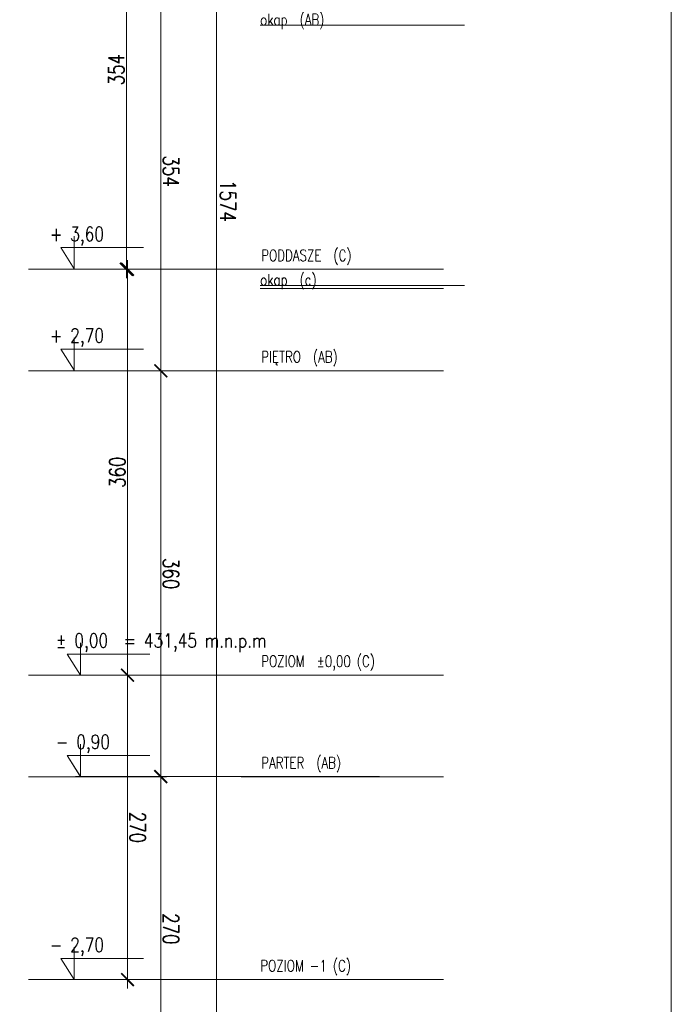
# Model space of a CAD drawing. Header units: millimetres. Extents: x -82287 to 177822, y -399756 to 0.
# Tile 228 of 228: x 64066 to 64644, y -202333 to -201459. Entities that reach past the tile are written whole.
import ezdxf
from ezdxf.enums import TextEntityAlignment as Align

# ---------------------------------------------------------------- set-up
doc = ezdxf.new("R2010")
doc.units = ezdxf.units.MM
doc.header["$MEASUREMENT"] = 0
doc.layers.get('DEFPOINTS').update_dxf_attribs({"lineweight": 50})
doc.layers.add('FL_XREF', color=252, linetype='Continuous')
for name, color, linetype, lineweight in [('SUŁOSZOWA - PB 21 03$0$!! 0_bloki rzędnych', 251, 'Continuous', 0), ('SUŁOSZOWA - PB 21 03$0$!! 0_Opis_pom', 251, 'Continuous', 0), ('SUŁOSZOWA - PB 21 03$0$!! 1  WYDZIELENIE PPOŻ', 251, 'Continuous', 0), ('SUŁOSZOWA - PB 21 03$0$!! 1_OPIS POM NOWE', 251, 'Continuous', 0), ('SUŁOSZOWA - PB 21 03$0$0-rzedne-blok', 251, 'Continuous', 0)]:
    doc.layers.add(name, color=color, linetype=linetype, lineweight=lineweight)
doc.layers.add('SUŁOSZOWA - PB 21 03$0$!! 0_ramki', color=251, linetype='Continuous', lineweight=0, plot=False)
doc.layers.add('SUŁOSZOWA - PB 21 03$0$ND', color=251, linetype='Continuous', lineweight=0, plot=False)
doc.styles.add('SUŁOSZOWA - PB 21 03$0$ARIAL', font='tahoma.ttf')
doc.styles.add('SUŁOSZOWA - PB 21 03$0$DEUTSCH', font='SIMPLEX8')
doc.styles.add('SUŁOSZOWA - PB 21 03$0$SIMPLEX', font='simplex.shx', dxfattribs={"width": 0.77})
doc.dimstyles.new('SUŁOSZOWA - PB 21 03$0$OL PB 100', dxfattribs={"dimscale": 4, "dimtxt": 3.5, "dimasz": 0.2, "dimexe": 10, "dimexo": 10, "dimgap": 0.5, "dimtad": 1, "dimdec": 1, "dimrnd": 0.5, "dimzin": 9, "dimdsep": 46, "dimtxsty": 'SUŁOSZOWA - PB 21 03$0$SIMPLEX', "dimblk": 'SUŁOSZOWA - PB 21 03$0$thick_MSz', "dimcen": 0.05, "dimdle": 8, "dimse1": 1, "dimse2": 1, "dimclrd": 256, "dimclre": 256, "dimclrt": 3, "dimadec": 1, "dimazin": 2, "dimtfac": 1, "dimtdec": 1, "dimtix": 1, "dimtofl": 0, "dimtmove": 2, "dimatfit": 3, "dimldrblk": 'SUŁOSZOWA - PB 21 03$0$thick_MSz', "dimfxl": 10, "dimfxlon": 1, "dimtolj": 1, "dimlwd": -1, "dimlwe": -1, "dimarcsym": 0})

# ---------------------------------------------------------------- blocks, each defined once
blk = doc.blocks.new('SUŁOSZOWA - PB 21 03$0$thick_MSz')
for p, q in [((0, 15), (0, -15)), ((-10, 0), (10, 0))]:
    blk.add_line(p, q)
at = {"const_width": 2, "elevation": 2}
blk.add_lwpolyline([(-7.1, -7.1), (7.1, 7.1)], dxfattribs=at)
blk = doc.blocks.new('*D72')
at = {"layer": 'DEFPOINTS', "color": 0, "ltscale": 100, "transparency": 16777216}
for p in [(15576.32, 8739.89), (15576.32, 8648.52), (15846.32, 8648.52)]:
    blk.add_point(p, dxfattribs=at)
at = {"layer": 'SUŁOSZOWA - PB 21 03$0$ND', "ltscale": 100, "transparency": 16777216}
blk.add_line((15845.52, 8739.89), (15577.12, 8739.89), dxfattribs=at)
at = {"layer": 'SUŁOSZOWA - PB 21 03$0$ND', "ltscale": 100, "transparency": 16777216, "xscale": 0.8, "yscale": 0.8, "zscale": 0.8}
for p, rotation in [((15576.32, 8739.89), 180.0000000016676), ((15846.32, 8739.89), 1.667546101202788e-09)]:
    blk.add_blockref('SUŁOSZOWA - PB 21 03$0$thick_MSz', p, dxfattribs=dict(at, rotation=rotation))
at = {"layer": 'SUŁOSZOWA - PB 21 03$0$ND', "color": 3, "ltscale": 100, "transparency": 16777216, "insert": (15711.32, 8748.89), "char_height": 14, "attachment_point": 5, "rotation": 0, "style": 'SUŁOSZOWA - PB 21 03$0$SIMPLEX'}
blk.add_mtext('\\A1;270', dxfattribs=at)
blk = doc.blocks.new('SUŁOSZOWA - PB 21 03$0$D_kota')
for p, q in [((8.66, 0), (8.66, 23.02)), ((-0.76, 15), (8.66, 15)), ((8.66, 0), (-0.76, 15))]:
    blk.add_line(p, q)
blk.add_lwpolyline([(-0.76, 15), (57.9, 15)])
at = {"style": 'SUŁOSZOWA - PB 21 03$0$DEUTSCH', "width": 0.8}
blk.add_attdef('POZ.ARCH', (7.32, 19.66), '', height=10, dxfattribs=at)
blk = doc.blocks.new('*D73')
at = {"layer": 'DEFPOINTS', "color": 0, "ltscale": 100, "transparency": 16777216}
for p in [(15846.32, 8789.48), (14272.32, 8752.23), (15846.32, 8606.6)]:
    blk.add_point(p, dxfattribs=at)
at = {"layer": 'SUŁOSZOWA - PB 21 03$0$ND', "ltscale": 100, "transparency": 16777216}
blk.add_line((14273.12, 8789.48), (15845.52, 8789.48), dxfattribs=at)
at = {"layer": 'SUŁOSZOWA - PB 21 03$0$ND', "ltscale": 100, "transparency": 16777216, "xscale": 0.8, "yscale": 0.8, "zscale": 0.8}
for p, rotation in [((14272.32, 8789.48), 180.0000000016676), ((15846.32, 8789.48), 1.667517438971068e-09)]:
    blk.add_blockref('SUŁOSZOWA - PB 21 03$0$thick_MSz', p, dxfattribs=dict(at, rotation=rotation))
at = {"layer": 'SUŁOSZOWA - PB 21 03$0$ND', "color": 3, "ltscale": 100, "transparency": 16777216, "insert": (15065.71, 8799.48), "char_height": 14, "attachment_point": 5, "rotation": 0, "style": 'SUŁOSZOWA - PB 21 03$0$SIMPLEX'}
blk.add_mtext('\\A1;1574', dxfattribs=at)
blk = doc.blocks.new('*D74')
at = {"layer": 'DEFPOINTS', "color": 0, "ltscale": 100, "transparency": 16777216}
for p in [(15216.32, 8739.89), (15216.32, 8648.52), (15576.32, 8648.52)]:
    blk.add_point(p, dxfattribs=at)
at = {"layer": 'SUŁOSZOWA - PB 21 03$0$ND', "ltscale": 100, "transparency": 16777216}
blk.add_line((15575.52, 8739.89), (15217.12, 8739.89), dxfattribs=at)
at = {"layer": 'SUŁOSZOWA - PB 21 03$0$ND', "ltscale": 100, "transparency": 16777216, "xscale": 0.8, "yscale": 0.8, "zscale": 0.8}
for p, rotation in [((15216.32, 8739.89), 180.0000000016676), ((15576.32, 8739.89), 1.667546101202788e-09)]:
    blk.add_blockref('SUŁOSZOWA - PB 21 03$0$thick_MSz', p, dxfattribs=dict(at, rotation=rotation))
at = {"layer": 'SUŁOSZOWA - PB 21 03$0$ND', "color": 3, "ltscale": 100, "transparency": 16777216, "insert": (15396.32, 8748.89), "char_height": 14, "attachment_point": 5, "rotation": 0, "style": 'SUŁOSZOWA - PB 21 03$0$SIMPLEX'}
blk.add_mtext('\\A1;360', dxfattribs=at)
blk = doc.blocks.new('*D75')
at = {"layer": 'DEFPOINTS', "color": 0, "ltscale": 100, "transparency": 16777216}
for p in [(14862.32, 8739.89), (14862.32, 8648.65), (15216.32, 8648.52)]:
    blk.add_point(p, dxfattribs=at)
at = {"layer": 'SUŁOSZOWA - PB 21 03$0$ND', "ltscale": 100, "transparency": 16777216}
blk.add_line((15215.52, 8739.89), (14863.12, 8739.89), dxfattribs=at)
at = {"layer": 'SUŁOSZOWA - PB 21 03$0$ND', "ltscale": 100, "transparency": 16777216, "xscale": 0.8, "yscale": 0.8, "zscale": 0.8}
for p, rotation in [((14862.32, 8739.89), 180.0000000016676), ((15216.32, 8739.89), 1.667546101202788e-09)]:
    blk.add_blockref('SUŁOSZOWA - PB 21 03$0$thick_MSz', p, dxfattribs=dict(at, rotation=rotation))
at = {"layer": 'SUŁOSZOWA - PB 21 03$0$ND', "color": 3, "ltscale": 100, "transparency": 16777216, "insert": (15039.32, 8748.89), "char_height": 14, "attachment_point": 5, "rotation": 0, "style": 'SUŁOSZOWA - PB 21 03$0$SIMPLEX'}
blk.add_mtext('\\A1;354', dxfattribs=at)
blk = doc.blocks.new('*D77')
at = {"layer": 'DEFPOINTS', "color": 0, "ltscale": 100, "transparency": 16777216}
for p in [(15486.32, 8710.39), (15486.32, 8648.52), (15756.32, 8648.52)]:
    blk.add_point(p, dxfattribs=at)
at = {"layer": 'SUŁOSZOWA - PB 21 03$0$ND', "ltscale": 100, "transparency": 16777216}
blk.add_line((15755.52, 8710.39), (15487.12, 8710.39), dxfattribs=at)
at = {"layer": 'SUŁOSZOWA - PB 21 03$0$ND', "ltscale": 100, "transparency": 16777216, "xscale": 0.8, "yscale": 0.8, "zscale": 0.8}
for p, rotation in [((15486.32, 8710.39), 180.0000000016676), ((15756.32, 8710.39), 1.667546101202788e-09)]:
    blk.add_blockref('SUŁOSZOWA - PB 21 03$0$thick_MSz', p, dxfattribs=dict(at, rotation=rotation))
at = {"layer": 'SUŁOSZOWA - PB 21 03$0$ND', "color": 3, "ltscale": 100, "transparency": 16777216, "insert": (15621.32, 8719.39), "char_height": 14, "attachment_point": 5, "rotation": 0, "style": 'SUŁOSZOWA - PB 21 03$0$SIMPLEX'}
blk.add_mtext('\\A1;270', dxfattribs=at)
blk = doc.blocks.new('*D78')
at = {"layer": 'DEFPOINTS', "color": 0, "ltscale": 100, "transparency": 16777216}
for p in [(15126.32, 8710.39), (15126.32, 8648.52), (15486.32, 8648.52)]:
    blk.add_point(p, dxfattribs=at)
at = {"layer": 'SUŁOSZOWA - PB 21 03$0$ND', "ltscale": 100, "transparency": 16777216}
blk.add_line((15485.52, 8710.39), (15127.12, 8710.39), dxfattribs=at)
at = {"layer": 'SUŁOSZOWA - PB 21 03$0$ND', "ltscale": 100, "transparency": 16777216, "xscale": 0.8, "yscale": 0.8, "zscale": 0.8, "rotation": 180}
blk.add_blockref('SUŁOSZOWA - PB 21 03$0$thick_MSz', (15126.32, 8710.39), dxfattribs=at)
at = {"layer": 'SUŁOSZOWA - PB 21 03$0$ND', "ltscale": 100, "transparency": 16777216, "xscale": 0.8, "yscale": 0.8, "zscale": 0.8}
blk.add_blockref('SUŁOSZOWA - PB 21 03$0$thick_MSz', (15486.32, 8710.39), dxfattribs=at)
at = {"layer": 'SUŁOSZOWA - PB 21 03$0$ND', "color": 3, "ltscale": 100, "transparency": 16777216, "insert": (15306.32, 8701.39), "char_height": 14, "attachment_point": 5, "rotation": 180, "style": 'SUŁOSZOWA - PB 21 03$0$SIMPLEX'}
blk.add_mtext('\\A1;360', dxfattribs=at)
blk = doc.blocks.new('*D79')
at = {"layer": 'DEFPOINTS', "color": 0, "ltscale": 100, "transparency": 16777216}
for p in [(14772.32, 8709.43), (14772.32, 8648.52), (15126.32, 8648.52)]:
    blk.add_point(p, dxfattribs=at)
at = {"layer": 'SUŁOSZOWA - PB 21 03$0$ND', "ltscale": 100, "transparency": 16777216}
blk.add_line((15125.52, 8709.43), (14773.12, 8709.43), dxfattribs=at)
at = {"layer": 'SUŁOSZOWA - PB 21 03$0$ND', "ltscale": 100, "transparency": 16777216, "xscale": 0.8, "yscale": 0.8, "zscale": 0.8, "rotation": 180}
blk.add_blockref('SUŁOSZOWA - PB 21 03$0$thick_MSz', (14772.32, 8709.43), dxfattribs=at)
at = {"layer": 'SUŁOSZOWA - PB 21 03$0$ND', "ltscale": 100, "transparency": 16777216, "xscale": 0.8, "yscale": 0.8, "zscale": 0.8}
blk.add_blockref('SUŁOSZOWA - PB 21 03$0$thick_MSz', (15126.32, 8709.43), dxfattribs=at)
at = {"layer": 'SUŁOSZOWA - PB 21 03$0$ND', "color": 3, "ltscale": 100, "transparency": 16777216, "insert": (14949.32, 8700.43), "char_height": 14, "attachment_point": 5, "rotation": 180, "style": 'SUŁOSZOWA - PB 21 03$0$SIMPLEX'}
blk.add_mtext('\\A1;354', dxfattribs=at)
blk = doc.blocks.new('SUŁOSZOWA - PB 21 03$0$rzędne elewacje 2')
at = {"layer": 'SUŁOSZOWA - PB 21 03$0$0-rzedne-blok'}
for p, q in [((45505.62, -192907.01), (45505.62, -192784.5)), ((45685.62, -192907.01), (45685.62, -192784.5)), ((45775.62, -192907.01), (45775.62, -192784.5)), ((46045.62, -192907.01), (46045.62, -192784.5)), ((46135.62, -192907.01), (46135.62, -192784.5)), ((45505.62, -193152.96), (45505.62, -192973.33)), ((45685.62, -193152.96), (45685.62, -192973.33)), ((45775.62, -193152.96), (45775.62, -192973.33)), ((46045.62, -193152.96), (46045.62, -192973.33)), ((46135.62, -193152.96), (46135.62, -192973.33)), ((46118.66, -193152.96), (46118.66, -192990.22)), ((46352.04, -193152.96), (46352.04, -192990.22))]:
    blk.add_line(p, q, dxfattribs=at)
ref = blk.add_blockref('SUŁOSZOWA - PB 21 03$0$D_kota', (45505.62, -192814.43), dxfattribs=dict(at, xscale=1.250000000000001, yscale=1.250000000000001, zscale=1.250000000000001, rotation=269.9999999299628))
ref.add_attrib('POZ.ARCH', '- 2,70', (45530.2, -192803.6), dxfattribs={"layer": '0', "height": 12.5, "rotation": 270, "style": 'SUŁOSZOWA - PB 21 03$0$DEUTSCH', "width": 0.8})
ref = blk.add_blockref('SUŁOSZOWA - PB 21 03$0$D_kota', (46046.09, -192814.43), dxfattribs=dict(at, xscale=1.250000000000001, yscale=1.250000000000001, zscale=1.250000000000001, rotation=269.9999999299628))
ref.add_attrib('POZ.ARCH', '+ 2,70', (46070.67, -192803.6), dxfattribs={"layer": '0', "height": 12.5, "rotation": 270, "style": 'SUŁOSZOWA - PB 21 03$0$DEUTSCH', "width": 0.8})
ref = blk.add_blockref('SUŁOSZOWA - PB 21 03$0$D_kota', (46136.09, -192814.43), dxfattribs=dict(at, xscale=1.250000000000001, yscale=1.250000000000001, zscale=1.250000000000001, rotation=269.9999999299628))
ref.add_attrib('POZ.ARCH', '+ 3,60', (46160.67, -192803.6), dxfattribs={"layer": '0', "height": 12.5, "rotation": 270, "style": 'SUŁOSZOWA - PB 21 03$0$DEUTSCH', "width": 0.8})
ref = blk.add_blockref('SUŁOSZOWA - PB 21 03$0$D_kota', (45685.62, -192819.84), dxfattribs=dict(at, xscale=1.250000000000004, yscale=1.250000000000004, zscale=1.250000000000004, rotation=269.9999999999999))
ref.add_attrib('POZ.ARCH', '- 0,90  ', (45710.2, -192809.01), dxfattribs={"layer": '0', "height": 12.5, "rotation": 270, "style": 'SUŁOSZOWA - PB 21 03$0$DEUTSCH', "width": 0.8})
ref = blk.add_blockref('SUŁOSZOWA - PB 21 03$0$D_kota', (45775.62, -192819.84), dxfattribs=dict(at, xscale=1.250000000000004, yscale=1.250000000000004, zscale=1.250000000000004, rotation=269.9999999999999))
ref.add_attrib('POZ.ARCH', '%%p 0,00  = 431,45 m.n.p.m', (45800.2, -192809.01), dxfattribs={"layer": '0', "height": 12.5, "rotation": 270, "style": 'SUŁOSZOWA - PB 21 03$0$DEUTSCH', "width": 0.8})
at = {"layer": 'SUŁOSZOWA - PB 21 03$0$0-rzedne-blok', "style": 'SUŁOSZOWA - PB 21 03$0$SIMPLEX', "width": 0.77}
for s, p in [('okap  (c)', (46121.28, -192990.22)), ('okap  (AB)', (46352.04, -192990.22)), ('POZIOM -1 (C)', (45512.96, -192990.4, -0.04)), ('PARTER  (AB)', (45692.96, -192991.19, -0.04)), ('POZIOM  %%P0,00 (C)', (45782.96, -192991.19, -0.04)), ('PIĘTRO  (AB)', (46052.96, -192991.19, -0.04)), ('PODDASZE  (C)', (46142.96, -192991.19, -0.04))]:
    blk.add_text(s, height=10, rotation=270, dxfattribs=at).set_placement(p)
blk = doc.blocks.new('SUŁOSZOWA - PB 21 03$0$POZIOMY BLOK')
for p, q in [((14909.91, 9009.49), (14909.91, 8828.06)), ((15140.67, 9009.49), (15140.67, 8828.06)), ((15756.32, 8984.49), (15756.32, 8664.25)), ((15126.32, 8934), (15126.32, 8664.25)), ((15216.32, 8934), (15216.32, 8664.25)), ((15486.32, 8934), (15486.32, 8664.25)), ((15576.32, 8934), (15576.32, 8664.25))]:
    blk.add_line(p, q)
at = {"layer": 'SUŁOSZOWA - PB 21 03$0$0-rzedne-blok'}
ref = blk.add_blockref('SUŁOSZOWA - PB 21 03$0$D_kota', (15125.85, 8652.26), dxfattribs=dict(at, xscale=1.250000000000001, yscale=1.250000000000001, zscale=1.250000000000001, rotation=89.99999992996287))
ref.add_attrib('POZ.ARCH', '+ 3,60', (15101.27, 8641.44), dxfattribs={"layer": '0', "height": 12.5, "rotation": 90, "style": 'SUŁOSZOWA - PB 21 03$0$DEUTSCH', "width": 0.8})
ref = blk.add_blockref('SUŁOSZOWA - PB 21 03$0$D_kota', (15215.85, 8652.26), dxfattribs=dict(at, xscale=1.250000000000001, yscale=1.250000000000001, zscale=1.250000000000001, rotation=89.99999992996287))
ref.add_attrib('POZ.ARCH', '+ 2,70', (15191.27, 8641.44), dxfattribs={"layer": '0', "height": 12.5, "rotation": 90, "style": 'SUŁOSZOWA - PB 21 03$0$DEUTSCH', "width": 0.8})
ref = blk.add_blockref('SUŁOSZOWA - PB 21 03$0$D_kota', (15486.32, 8657.67), dxfattribs=dict(at, xscale=1.250000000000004, yscale=1.250000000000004, zscale=1.250000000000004, rotation=90))
ref.add_attrib('POZ.ARCH', '%%p 0,00  ', (15461.74, 8646.85), dxfattribs={"layer": '0', "height": 12.5, "rotation": 90, "style": 'SUŁOSZOWA - PB 21 03$0$DEUTSCH', "width": 0.8})
ref = blk.add_blockref('SUŁOSZOWA - PB 21 03$0$D_kota', (15576.32, 8657.67), dxfattribs=dict(at, xscale=1.250000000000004, yscale=1.250000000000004, zscale=1.250000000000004, rotation=90))
ref.add_attrib('POZ.ARCH', '- 0,90  ', (15551.74, 8646.85), dxfattribs={"layer": '0', "height": 12.5, "rotation": 90, "style": 'SUŁOSZOWA - PB 21 03$0$DEUTSCH', "width": 0.8})
ref = blk.add_blockref('SUŁOSZOWA - PB 21 03$0$D_kota', (15756.32, 8652.26), dxfattribs=dict(at, xscale=1.250000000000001, yscale=1.250000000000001, zscale=1.250000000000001, rotation=89.99999992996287))
ref.add_attrib('POZ.ARCH', '- 2,70', (15731.74, 8641.44), dxfattribs={"layer": '0', "height": 12.5, "rotation": 90, "style": 'SUŁOSZOWA - PB 21 03$0$DEUTSCH', "width": 0.8})
at = {"style": 'SUŁOSZOWA - PB 21 03$0$SIMPLEX', "width": 0.77}
for s, p in [('POZIOM  %%P0,00 (C)', (15478.99, 8829.03, -0.04)), ('PODDASZE  (C)', (15118.99, 8829.03, -0.04)), ('PIĘTRO  (AB)', (15208.99, 8829.03, -0.04)), ('PARTER  (AB)', (15568.99, 8829.03, -0.04)), ('POZIOM -1 (C)', (15748.99, 8828.23, -0.04)), ('okap  (AB)', (14909.91, 8828.06)), ('okap  (c)', (15140.67, 8828.06))]:
    blk.add_text(s, height=10, rotation=90, dxfattribs=at).set_placement(p)
at = {"layer": 'SUŁOSZOWA - PB 21 03$0$ND', "ltscale": 100}
dim = blk.add_linear_dim(base=(15846.32, 8789.48), p1=(14272.32, 8752.23), p2=(15846.32, 8606.6), angle=180, dimstyle='SUŁOSZOWA - PB 21 03$0$OL PB 100', dxfattribs=at)
dim.commit()
dim.dimension.update_dxf_attribs({"geometry": '*D73', "text_midpoint": (15065.71, 8799.48), "dimtype": 160})
for base, p1, p2, picture, middle in [((14862.32, 8739.89), (15216.32, 8648.52), (14862.32, 8648.65), '*D75', (15039.32, 8748.89)), ((15216.32, 8739.89), (15576.32, 8648.52), (15216.32, 8648.52), '*D74', (15396.32, 8748.89)), ((15576.32, 8739.89), (15846.32, 8648.52), (15576.32, 8648.52), '*D72', (15711.32, 8748.89)), ((15486.32, 8710.39), (15756.32, 8648.52), (15486.32, 8648.52), '*D77', (15621.32, 8719.39)), ((14772.32, 8709.43), (15126.32, 8648.52), (14772.32, 8648.52), '*D79', (14949.32, 8700.43)), ((15126.32, 8710.39), (15486.32, 8648.52), (15126.32, 8648.52), '*D78', (15306.32, 8701.39))]:
    dim = blk.add_linear_dim(base=base, p1=p1, p2=p2, angle=180, dimstyle='SUŁOSZOWA - PB 21 03$0$OL PB 100', dxfattribs=at)
    dim.commit()
    dim.dimension.update_dxf_attribs({"geometry": picture, "text_midpoint": middle})
blk = doc.blocks.new('SUŁOSZOWA - PB 21 03')
at = {"layer": 'SUŁOSZOWA - PB 21 03$0$!! 0_ramki'}
blk.add_lwpolyline([(57458.92604, -200541.22215), (64582.1521, -200541.22215), (64582.1521, -202902.02336), (57458.92604, -202902.02336)], close=True, dxfattribs=at)
at = {"layer": 'SUŁOSZOWA - PB 21 03$0$!! 0_bloki rzędnych', "linetype": 'Continuous', "rotation": 270}
blk.add_blockref('SUŁOSZOWA - PB 21 03$0$POZIOMY BLOK', (55389.13617, -186607.42462), dxfattribs=at)
at = {"layer": 'SUŁOSZOWA - PB 21 03$0$!! 1  WYDZIELENIE PPOŻ', "rotation": 89.99999999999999}
blk.add_blockref('SUŁOSZOWA - PB 21 03$0$rzędne elewacje 2', (-128773.02765, -247869.37131), dxfattribs=at)
at = {"layer": 'SUŁOSZOWA - PB 21 03$0$!! 0_Opis_pom', "ltscale": 0.7, "style": 'SUŁOSZOWA - PB 21 03$0$ARIAL'}
for tag, p in [('B0,19', (52679.2094, -194257.55204)), ('B2,14', (73874.0461, -194402.0887)), ('B2,12', (73342.49259, -194413.89249)), ('B1,21', (60405.50261, -194427.18207)), ('B2,11', (73069.01144, -194438.89383)), ('B2,16', (75195.07765, -194441.83446)), ('A1,16', (59129.54925, -194448.08429)), ('B1/17', (59524.53699, -194450.37428)), ('B1,19', (59914.81903, -194448.15658)), ('1,23', (61575.22173, -194450.37428)), ('B0,15', (51514.15008, -194461.8073)), ('A1,1', (58808.06672, -194460.94161)), ('1,22', (60947.33929, -194456.1144)), ('B2,17', (75506.7465, -194471.3759)), ('B2,19.1', (76701.67035, -194466.03695)), ('B3,7', (87459.81312, -194465.07097)), ('B3,3', (88235.73906, -194465.79732)), ('B0,18', (52071.43815, -194478.40179)), ('B1,18', (59715.51745, -194473.87108)), ('B3,8', (90006.66539, -194478.47972)), ('B1,20', (60198.53687, -194490.17374)), ('B2,10', (72728.63362, -194489.37283)), ('B2,15', (74566.38885, -194487.81114)), ('B3,6', (86826.65132, -194483.15512)), ('A0,6', (49094.40602, -194505.72387)), ('A2,5', (72452.45009, -194505.90583)), ('B2,13', (73649.91716, -194500.01242)), ('A1,6', (58565.96262, -194514.50753)), ('B1,1', (61908.24378, -194515.48656)), ('A0,4', (49692.81919, -194517.93289)), ('A0,3', (49906.53818, -194524.03766)), ('B0,22', (54187.56644, -194519.04308)), ('A0,5', (49399.71914, -194533.19455)), ('B0,20', (53125.45224, -194527.8835)), ('B0,21', (53847.26622, -194535.08002)), ('B1,3', (62229.35503, -194604.49851)), ('B2,18', (75922.43604, -194612.23635)), ('B2,19', (77152.69039, -194617.53776)), ('A3,4', (85509.27934, -194642.47136)), ('B0,24B', (54824.42896, -194684.26784)), ('B1,4', (63476.45184, -194691.11207)), ('B0,13', (50367.63944, -194706.5583)), ('B0,16', (51457.40872, -194704.43091)), ('B0,17', (51897.58569, -194706.77195)), ('A2,4', (71695.75649, -194707.44268)), ('A1,5', (58149.22649, -194724.80163)), ('A2.1', (72371.45884, -194731.56251)), ('B0,23', (54542.05776, -194742.93939)), ('A1,2', (58744.42262, -194746.622)), ('B1,2D', (60756.29674, -194750.92727)), ('A1,15', (59129.54925, -194780.73348)), ('A3.1', (86079.08704, -194786.62422)), ('B0,14', (50962.60809, -194789.06568)), ('B1,4', (63483.03852, -194791.04365)), ('A0,2', (49295.91259, -194810.95246)), ('B2.7', (74548.27897, -194836.12781)), ('B3,2', (89035.72921, -194837.99287)), ('B0,7', (52851.95551, -194845.56115)), ('B1,2B', (62374.83512, -194841.86715)), ('B1,2A', (61803.35407, -194869.27513)), ('B0,8', (51561.38742, -194890.27848)), ('A3.2', (86016.50296, -195004.88875)), ('A1,3', (58810.05243, -195008.83917)), ('A0,1', (49914.27925, -195025.82804)), ('A0,10', (49695.87246, -195042.9259)), ('B0,17', (51225.06492, -195049.74007)), ('B0,6', (52110.41055, -195069.39267)), ('B1,8', (61403.63433, -195071.25189)), ('A2.2', (72371.45884, -195070.78713)), ('B2.2', (74976.1855, -195068.47988)), ('A0,7', (49042.50308, -195082.6056)), ('B3,11', (88623.94853, -195099.23575)), ('B3,4', (87612.56208, -195132.78192)), ('B3,5', (86839.47632, -195174.05241)), ('B0,12', (50313.60595, -195207.52936)), ('B0,11', (50726.178, -195219.06638)), ('B3,10', (89778.42161, -195220.68871)), ('B1,6', (63686.26823, -195231.3997)), ('B0,24A', (54359.17011, -195245.97867)), ('A1,4', (58093.66276, -195250.96213)), ('B0,10', (51476.34179, -195259.44699)), ('B3,9', (90479.74099, -195260.18621)), ('A0,11', (49643.96951, -195271.84772)), ('B1,14', (59332.54805, -195280.73534)), ('A0,8', (49042.50308, -195293.21363)), ('B0,9', (51798.4912, -195291.17482)), ('B2,21', (75970.16114, -195290.81005)), ('B0,3', (52068.59538, -195319.60465)), ('B1,13', (60186.62513, -195314.46953)), ('B1,10', (60892.94126, -195319.45825)), ('B1,5', (63419.22943, -195317.21026)), ('A2.3', (71832.37045, -195318.78232)), ('B2,9', (73175.51251, -195317.21162)), ('B2,4', (74493.5947, -195318.7733)), ('B2,3', (74674.2815, -195319.28036)), ('A3,3', (85569.83931, -195318.78232)), ('B3,1', (88723.65615, -195329.98594)), ('B1,9', (61058.12383, -195344.48743)), ('B2,8', (73894.209, -195338.18956)), ('B2,20', (77211.021, -195343.82367)), ('B2.1', (75304.74121, -195348.36327)), ('B0,2', (52227.2348, -195357.98297)), ('B1,2C', (61827.40698, -195369.02625)), ('B1,7', (62134.52151, -195372.05069)), ('B0,1', (53061.17304, -195403.85659)), ('A0,9', (49001.50444, -195413.15723)), ('A0,12', (49689.76592, -195485.50737)), ('B0,4', (52224.78303, -195500.96352)), ('B2,5', (74686.48999, -195507.24036)), ('B1,11', (61050.00078, -195512.89565)), ('B1,12', (60864.00751, -195544.00738)), ('B2,6', (74499.29165, -195549.55175)), ('B0,5', (52066.14362, -195556.83806)), ('C2,2', (74812.78942, -195865.8959)), ('C1,3', (61091.58871, -195973.27844)), ('C0,2A', (52278.30875, -196050.48297)), ('C0,1', (52808.36775, -196132.34208)), ('C1,2', (61690.27405, -196439.72387)), ('C1,1', (62060.59754, -196465.28533)), ('C3,1', (88979.71614, -196545.67785)), ('C0,2B', (53028.88223, -196668.8019)), ('C1,4', (61008.68123, -196686.32122)), ('C2,1', (75334.65984, -196786.2197)), ('C2,3', (74834.65119, -196933.26657)), ('C1,5', (61062.7252, -196991.42453)), ('C1,10', (62127.38542, -196998.81344)), ('C1,9', (62147.33751, -197289.53424)), ('C1,6', (61131.41824, -197329.69535)), ('C0,3', (52181.98562, -197341.92176)), ('D1,1', (73931.12245, -197584.03121)), ('C0,4', (52345.96562, -197596.60561)), ('D0,18', (60296.49264, -197617.95269)), ('C2,4', (75243.70451, -197663.89)), ('D0,7', (59141.53804, -197722.84718)), ('C1,7', (61222.2575, -197737.18052)), ('D0,17', (60701.16801, -197741.44864)), ('D1,4', (73157.19908, -197744.29721)), ('D0,3', (59562.25866, -197751.14316)), ('D1,6', (72757.78643, -197751.22612)), ('D0,6', (58741.71849, -197802.61699)), ('D0,10', (58357.73602, -197820.93991)), ('D,09', (59195.67196, -197881.51243)), ('C0,5', (52269.72696, -197902.4362)), ('C0,6', (52872.93793, -197917.07354)), ('D0,2', (59943.06082, -197917.06725)), ('D1,3', (73475.28953, -197924.29875)), ('D0,16', (60721.3534, -197935.2949)), ('D0,8', (59058.9008, -197963.64925)), ('D0,5', (59448.52586, -197969.8061)), ('C2,5', (74555.08284, -197988.7886)), ('D1,5', (73291.61607, -197999.29956)), ('D0,4', (59655.02693, -198042.2589)), ('D0,15', (60692.12223, -198127.4643)), ('D0,1', (59931.33074, -198173.12806)), ('D1,2', (73578.07819, -198172.30068)), ('D0,11', (58161.27105, -198211.45823)), ('D0,12', (58250.99458, -198537.17631)), ('D0,13', (58250.99458, -198764.99605)), ('D0,14', (59130.08589, -198795.3373)), ('D1,7', (71854.87376, -198786.88467)), ('D1,8', (71715.35366, -199212.44512))]:
    blk.add_attdef(tag, text='', height=11.968, dxfattribs=at).set_placement(p, align=Align.MIDDLE_CENTER)
at = {"layer": 'SUŁOSZOWA - PB 21 03$0$!! 1_OPIS POM NOWE', "style": 'SUŁOSZOWA - PB 21 03$0$ARIAL'}
for tag, p in [('C1.7A', (61271.6179, -197538.30303)), ('C2.5B', (74970.66097, -197546.70728)), ('C2,5C', (74903.71123, -197659.13664)), ('C2.4', (75374.07862, -197726.11453)), ('D1,2B', (74322.25834, -197791.43247)), ('C1.7C', (61260.26049, -197811.38428)), ('C1.8B', (61588.27341, -197817.62151)), ('C1.8A', (61884.42005, -197818.94854)), ('C1.7B', (61322.12354, -197933.89849)), ('C2,5A', (74943.41937, -197993.49482)), ('E1.2', (62164.78326, -198139.98688)), ('E1.5E', (62692.10372, -198153.27854)), ('D1,2C', (73419.9359, -198156.57844)), ('E2.9', (75361.45041, -198161.88904)), ('E2.7', (76022.45692, -198162.26272)), ('E3.1', (88990.58975, -198158.87886)), ('D1,2A', (74280.17915, -198172.30068)), ('E1.1', (61330.46191, -198191.9806)), ('E1.5D', (62993.60773, -198185.416)), ('E1.5C', (63016.9343, -198246.3437)), ('E1.5B', (63264.15117, -198307.8661)), ('E3.2', (88781.41347, -198385.24275)), ('E1.6', (61022.6264, -198421.00827)), ('E2.2', (74782.75417, -198427.85813)), ('E2.8', (75757.29014, -198437.09188)), ('E2.6', (76531.8031, -198444.40756)), ('E3.4', (89392.22607, -198450.03942)), ('E1.5A', (63049.47589, -198456.39852)), ('E1.5F', (62736.15118, -198589.14592)), ('E1.5G', (62892.39981, -198586.12622)), ('E1,4', (61888.25021, -198652.6996)), ('E2.1', (75803.99631, -198697.05773)), ('E1.5L', (63297.7633, -198733.65678)), ('E1.3', (61058.5992, -198806.28147)), ('E1.5H', (62893.53005, -198830.01758)), ('E2,3', (74778.52304, -198843.9541)), ('E3.3', (89150.95684, -198867.32581)), ('E1.5K', (63266.15427, -198904.67789)), ('E1.5I', (62723.74907, -199005.87002)), ('E2.4', (75135.87669, -199083.20857)), ('E2.5', (76615.04061, -199164.91143)), ('E1.5J', (63204.25187, -199215.697))]:
    blk.add_attdef(tag, text='', height=11.968, dxfattribs=at).set_placement(p, align=Align.MIDDLE_CENTER)

msp = doc.modelspace()

# ---------------------------------------------------------------- block references
at = {"layer": 'FL_XREF'}
msp.add_blockref('SUŁOSZOWA - PB 21 03', (62.28, 52.9), dxfattribs=at)

doc.saveas('drawing.dxf')
